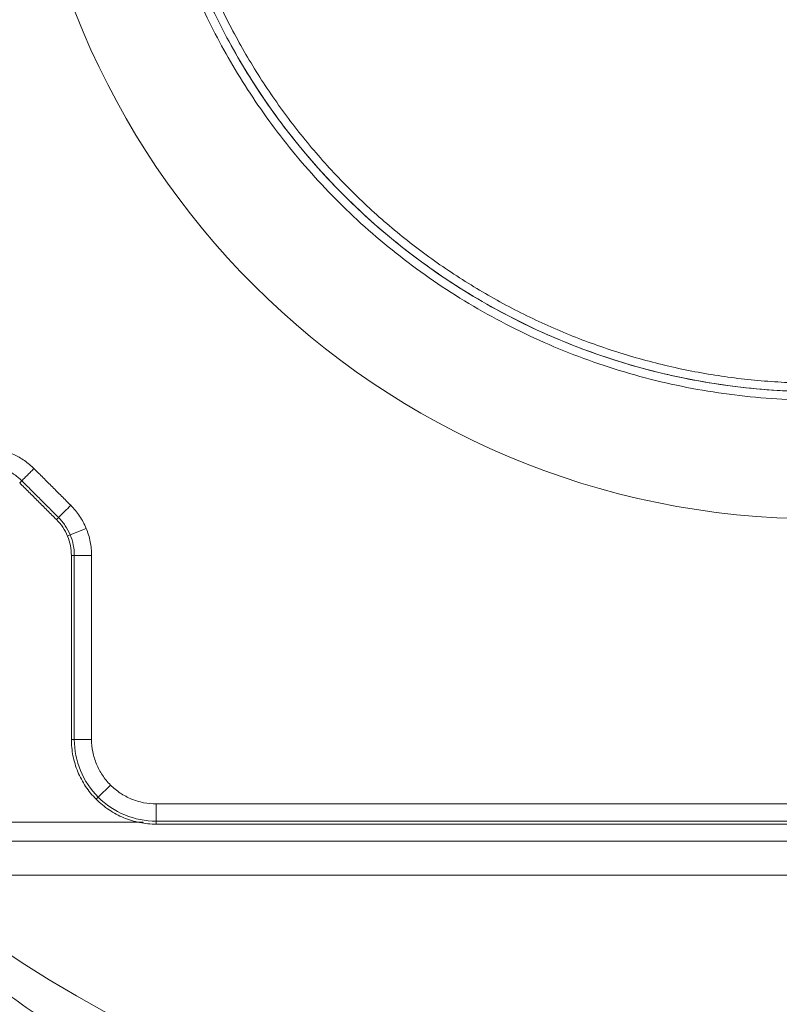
# Model space of a CAD drawing. Header units: millimetres. Extents: x 176 to 9387, y -11044 to -3322.
# Tile 128 of 256: x 6706 to 6751, y -10105 to -10047. Entities that reach past the tile are written whole.
import ezdxf

# ---------------------------------------------------------------- set-up
doc = ezdxf.new("R2010")
doc.units = ezdxf.units.MM
doc.header["$LTSCALE"] = 0.3175
doc.layers.add('1轮廓实线层', color=7, linetype='Continuous', lineweight=18)

msp = doc.modelspace()

# ---------------------------------------------------------------- linework, layer by layer
at = {"layer": '1轮廓实线层'}
for p, q in [((6709.31589, -10077.82648), (6710.25593, -10077.4371)), ((6709.31589, -10077.82648), (6709.15461, -10077.89328)), ((6709.55757, -10079.04132), (6709.55757, -10089.87479)), ((6710.57502, -10089.87479), (6710.57502, -10079.04132)), ((6710.97091, -10093.2869), (6711.69037, -10092.56745)), ((6710.97091, -10093.2869), (6710.84753, -10093.41028)), ((6703.38302, -10094.76134), (6713.60791, -10094.76134)), ((6714.38302, -10094.70024), (6779.38302, -10094.70024)), ((6702.38302, -10095.87479), (6804.38302, -10095.87479)), ((6804.38302, -10097.87479), (6702.38302, -10097.87479))]:
    msp.add_line(p, q, dxfattribs=at)
for centre, radius, start, end in [((6753.38302, -10029.87479), 95, 9.6216876, 209.7301588), ((6753.38302, -10029.87479), 95, 9.6216876, 209.7301588), ((6753.38302, -10029.87479), 93.94427, 9.7319803, 209.7301588), ((6753.38302, -10029.87479), 91.38197, 12.0665166, 208.6346894), ((6753.38302, -10029.87479), 90, 12.2203208, 209.020469), ((6753.38302, -10029.87479), 46.99997, 90, 270), ((6753.38302, -10029.87479), 39.5, 31.3071286, 328.6928714), ((6753.38302, -10029.87479), 90, 244.1487041, 347.7824612), ((6753.38302, -10029.87479), 91.38197, 248.2702176, 347.9416026), ((6714.38302, -10089.87479), 4.82545, 179.9999999, 270), ((6753.38302, -10029.87479), 86.90983, 231.075089, 308.924911)]:
    msp.add_arc(centre, radius, start, end, dxfattribs=at)
for points, weights in [([(6787.55879, -10009.08978), (6761.56035, -9966.34185), (6713.38302, -9979.84177), (6713.38302, -10029.87479), (6713.38302, -10079.90782), (6761.56035, -10093.40774), (6787.55879, -10050.65981)], [1, 0.513213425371, 0.513213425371, 1, 0.513213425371, 0.513213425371, 1]), ([(6787.13159, -10009.34959), (6761.45814, -9967.13601), (6713.88302, -9980.46718), (6713.88302, -10029.87479), (6713.88302, -10079.28241), (6761.45814, -10092.61357), (6787.13159, -10050.4)], [1, 0.513213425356, 0.513213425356, 1, 0.513213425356, 0.513213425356, 1])]:
    msp.add_rational_spline(points, weights, degree=3, knots=[0, 0, 0, 0, 0.5, 0.5, 0.5, 1, 1, 1, 1], dxfattribs=at)
for points, degree in [([(6786.70439, -10009.6094), (6783.38837, -10004.15703), (6773.6265, -9995.93473), (6761.7528, -9991.25259), (6749.00591, -9990.59925), (6736.7156, -9994.04289), (6726.16395, -10001.22432), (6718.45162, -10011.39439), (6714.38314, -10023.49223), (6714.38289, -10036.25599), (6718.45103, -10048.35408), (6726.16295, -10058.5243), (6736.71422, -10065.70605), (6749.0044, -10069.15017), (6761.75132, -10068.49732), (6773.62531, -10063.81559), (6783.38804, -10055.5931), (6786.70439, -10050.14019)], 2), ([(6707.18069, -10073.9106), (6706.46125, -10074.63004)], 1), ([(6709.34721, -10076.07712), (6707.18069, -10073.9106)], 1), ([(6706.46124, -10074.63005), (6706.33781, -10074.75348)], 1), ([(6706.46124, -10074.63005), (6708.62776, -10076.79657)], 1), ([(6706.33781, -10074.75348), (6708.50433, -10076.92)], 1), ([(6709.34722, -10076.07712), (6709.1074, -10076.31693), (6708.86759, -10076.55675), (6708.62777, -10076.79657)], 3), ([(6708.62774, -10076.7966), (6708.58659, -10076.83774), (6708.54545, -10076.87888), (6708.50431, -10076.92003)], 3), ([(6709.38301, -10079.04132), (6709.38305, -10089.87479)], 1), ([(6709.55757, -10079.04132), (6709.38301, -10079.04132)], 1), ([(6710.57503, -10079.04132), (6709.55758, -10079.04132)], 1), ([(6674.64567, -10083.75341), (6724.83221, -10239.8893)], 1), ([(6709.55757, -10089.87479), (6709.49941, -10089.87479), (6709.44125, -10089.87479), (6709.38309, -10089.87479)], 3), ([(6710.57502, -10089.87479), (6710.23587, -10089.87479), (6709.89672, -10089.87479), (6709.55757, -10089.87479)], 3), ([(6779.38302, -10093.68278), (6714.38302, -10093.68279)], 1), ([(6714.38302, -10093.68279), (6714.38302, -10094.70024)], 1), ([(6714.38302, -10094.70024), (6714.38302, -10094.87472)], 1), ([(6714.38302, -10094.87476), (6792.38302, -10094.87476)], 1)]:
    msp.add_open_spline(points, degree=degree, dxfattribs=at)
for points, knots in [([(6707.18068, -10073.91061), (6707.00783, -10073.73775), (6706.81982, -10073.58006), (6706.41922, -10073.2998), (6706.20664, -10073.17724), (6705.76337, -10072.97098), (6705.5327, -10072.88729), (6705.0603, -10072.76133), (6704.81858, -10072.71907), (6704.57502, -10072.69816)], [0, 0, 0, 0, 0.25, 0.25, 0.5, 0.5, 0.75, 0.75, 1, 1, 1, 1]), ([(6706.46122, -10074.63007), (6706.3143, -10074.48316), (6706.15292, -10074.35071), (6705.80741, -10074.11985), (6705.62329, -10074.02144), (6705.23937, -10073.86242), (6705.03959, -10073.80181), (6704.63203, -10073.72074), (6704.42427, -10073.70028), (6704.2165, -10073.70028)], [0, 0, 0, 0, 0.25, 0.25, 0.5, 0.5, 0.75, 0.75, 1, 1, 1, 1]), ([(6710.57503, -10079.04132), (6710.57503, -10078.76695), (6710.54801, -10078.49259), (6710.44095, -10077.9544), (6710.36093, -10077.69058), (6710.15094, -10077.18362), (6710.02098, -10076.94049), (6709.71612, -10076.48423), (6709.54122, -10076.27112), (6709.34722, -10076.07712)], [0, 0, 0, 0, 0.25, 0.25, 0.5, 0.5, 0.75, 0.75, 1, 1, 1, 1]), ([(6709.38297, -10079.04132), (6709.38297, -10078.84497), (6709.36363, -10078.64863), (6709.28702, -10078.26348), (6709.22975, -10078.07468), (6709.07947, -10077.71188), (6708.98647, -10077.53789), (6708.7683, -10077.21138), (6708.64314, -10077.05887), (6708.5043, -10076.92003)], [0, 0, 0, 0, 0.25, 0.25, 0.5, 0.5, 0.75, 0.75, 1, 1, 1, 1]), ([(6709.55753, -10079.04132), (6709.55753, -10078.83354), (6709.53707, -10078.62578), (6709.456, -10078.21822), (6709.3954, -10078.01844), (6709.23637, -10077.63453), (6709.13796, -10077.45041), (6708.9071, -10077.1049), (6708.77465, -10076.94351), (6708.62774, -10076.7966)], [0, 0, 0, 0, 0.25, 0.25, 0.5, 0.5, 0.75, 0.75, 1, 1, 1, 1]), ([(6714.38302, -10094.87472), (6714.05577, -10094.87472), (6713.72854, -10094.84249), (6713.08662, -10094.71481), (6712.77196, -10094.61936), (6712.16729, -10094.3689), (6711.8773, -10094.21389), (6711.33311, -10093.85028), (6711.07893, -10093.64167), (6710.61614, -10093.17888), (6710.40754, -10092.9247), (6710.04392, -10092.38051), (6709.88892, -10092.09052), (6709.63845, -10091.48585), (6709.543, -10091.17119), (6709.41532, -10090.52927), (6709.38309, -10090.20204), (6709.38309, -10089.87479)], [0, 0, 0, 0, 0.125, 0.125, 0.25, 0.25, 0.375, 0.375, 0.5, 0.5, 0.625, 0.625, 0.75, 0.75, 0.875, 0.875, 1, 1, 1, 1]), ([(6714.38302, -10093.68278), (6714.13379, -10093.68278), (6713.88456, -10093.65823), (6713.39567, -10093.56099), (6713.15603, -10093.48829), (6712.69551, -10093.29754), (6712.47464, -10093.17948), (6712.06019, -10092.90255), (6711.8666, -10092.74368), (6711.51413, -10092.39121), (6711.35526, -10092.19763), (6711.07833, -10091.78317), (6710.96028, -10091.56231), (6710.76952, -10091.10179), (6710.69683, -10090.86214), (6710.59958, -10090.37325), (6710.57503, -10090.12403), (6710.57503, -10089.87479)], [0, 0, 0, 0, 0.125, 0.125, 0.25, 0.25, 0.375, 0.375, 0.5, 0.5, 0.625, 0.625, 0.75, 0.75, 0.875, 0.875, 1, 1, 1, 1]), ([(6861.85721, -10214.30123), (6857.76893, -10211.43858), (6853.68991, -10208.58242), (6845.55659, -10202.8874), (6841.50234, -10200.04859), (6833.42566, -10194.39324), (6829.40326, -10191.57672), (6821.39805, -10185.97142), (6817.41526, -10183.18264), (6809.49813, -10177.639), (6805.56375, -10174.88412), (6797.75361, -10169.4154), (6793.87777, -10166.70151), (6786.19648, -10161.32301), (6782.39097, -10158.65836), (6774.86418, -10153.38804), (6771.14287, -10150.78236), (6763.80099, -10145.64152), (6760.18045, -10143.10639), (6754.84011, -10139.36704), (6753.07513, -10138.13119), (6749.5783, -10135.68268), (6747.84642, -10134.47001), (6744.41899, -10132.0701), (6742.72345, -10130.88287), (6739.37213, -10128.53625), (6737.71637, -10127.37687), (6734.44859, -10125.08875), (6732.83652, -10123.95996), (6729.66038, -10121.736), (6728.09632, -10120.64084), (6725.02083, -10118.48736), (6723.50944, -10117.42907), (6720.54457, -10115.35305), (6719.09105, -10114.33528), (6716.24764, -10112.34431), (6714.85772, -10111.37107), (6712.14768, -10109.47348), (6710.82757, -10108.54913), (6708.26385, -10106.75399), (6707.02027, -10105.88323), (6704.61682, -10104.20032), (6703.45698, -10103.38819), (6701.22871, -10101.82794), (6700.16029, -10101.07982), (6698.12273, -10099.65311), (6697.1536, -10098.97451), (6696.23838, -10098.33367)], [0, 0, 0, 0, 0.0625, 0.0625, 0.125, 0.125, 0.1875, 0.1875, 0.25, 0.25, 0.3125, 0.3125, 0.375, 0.375, 0.4375, 0.4375, 0.5, 0.5, 0.5625, 0.5625, 0.59375, 0.59375, 0.625, 0.625, 0.65625, 0.65625, 0.6875, 0.6875, 0.71875, 0.71875, 0.75, 0.75, 0.78125, 0.78125, 0.8125, 0.8125, 0.84375, 0.84375, 0.875, 0.875, 0.90625, 0.90625, 0.9375, 0.9375, 0.96875, 0.96875, 1, 1, 1, 1]), ([(6858.07213, -10218.69182), (6854.88288, -10216.53236), (6851.77908, -10214.43107), (6845.74386, -10210.34486), (6842.81243, -10208.35994), (6837.12234, -10204.50645), (6834.36368, -10202.63788), (6830.35488, -10199.9223), (6829.04015, -10199.03165), (6827.10023, -10197.71749), (6826.13832, -10197.06587), (6825.03014, -10196.31518), (6824.47956, -10195.94223), (6824.20515, -10195.75635), (6824.06817, -10195.66355), (6823.99973, -10195.6172), (6823.96552, -10195.59403), (6823.94842, -10195.58244), (6823.93987, -10195.57665), (6823.9356, -10195.57376), (6823.93346, -10195.57231), (6823.93255, -10195.57169), (6823.93194, -10195.57128), (6823.93167, -10195.5711), (6821.06967, -10193.63246), (6818.26928, -10191.73559), (6812.79176, -10188.02492), (6810.11462, -10186.21112), (6804.88366, -10182.66659), (6802.32984, -10180.93585), (6798.59135, -10178.40205), (6797.36056, -10177.56783), (6795.53735, -10176.33208), (6794.6315, -10175.7181), (6793.58471, -10175.0086), (6793.06383, -10174.65555), (6792.80401, -10174.47945), (6792.67426, -10174.39151), (6792.60942, -10174.34757), (6792.57701, -10174.3256), (6792.56081, -10174.31462), (6792.55271, -10174.30913), (6792.54866, -10174.30639), (6792.54692, -10174.30521), (6792.54577, -10174.30443), (6792.54522, -10174.30405), (6790.06507, -10172.62308), (6785.20434, -10169.32865), (6780.54133, -10166.16757), (6775.97744, -10163.07316), (6773.74506, -10161.5593), (6770.47059, -10159.33852), (6768.85187, -10158.24063), (6766.99571, -10156.98163), (6766.0757, -10156.35761), (6765.61771, -10156.04696), (6765.38922, -10155.89198), (6765.2751, -10155.81457), (6765.22622, -10155.78142), (6765.19364, -10155.75932), (6765.17738, -10155.74829), (6760.98446, -10152.9043), (6756.97595, -10150.18534), (6751.21638, -10146.27785), (6749.33872, -10145.00385), (6746.58548, -10143.13558), (6745.22468, -10142.21213), (6743.66475, -10141.15347), (6742.89169, -10140.62882), (6742.50689, -10140.36766), (6742.31492, -10140.23737), (6742.21904, -10140.1723), (6742.17113, -10140.13978), (6742.14718, -10140.12353), (6742.13521, -10140.1154), (6742.13008, -10140.11192), (6742.12666, -10140.1096), (6742.12491, -10140.10841), (6738.69859, -10137.78299), (6735.42222, -10135.55884), (6730.72974, -10132.37283), (6729.20259, -10131.33586), (6726.96726, -10129.81796), (6725.86345, -10129.0684), (6724.59987, -10128.21034), (6723.97413, -10127.78542), (6723.66277, -10127.57398), (6723.50747, -10127.46852), (6723.42991, -10127.41586), (6723.39116, -10127.38954), (6723.37178, -10127.37639), (6723.3621, -10127.36981), (6723.35726, -10127.36652), (6723.35518, -10127.36511), (6723.3538, -10127.36417), (6723.35308, -10127.36369), (6720.62026, -10125.50793), (6718.01694, -10123.74012), (6714.30609, -10121.21965), (6713.1015, -10120.40137), (6711.34318, -10119.20676), (6710.47616, -10118.61765), (6709.48583, -10117.94472), (6708.99597, -10117.61185), (6708.75236, -10117.44631), (6708.63088, -10117.36376), (6708.57023, -10117.32254), (6708.53992, -10117.30195), (6708.52477, -10117.29166), (6708.5172, -10117.28651), (6708.51341, -10117.28394), (6708.51152, -10117.28265), (6708.51071, -10117.2821), (6708.51017, -10117.28173), (6708.50988, -10117.28154), (6706.43207, -10115.86958), (6702.49442, -10113.19411), (6697.24215, -10109.62518), (6694.1776, -10107.54207), (6691.33177, -10105.60705), (6690.01831, -10104.71359), (6688.81347, -10103.89417)], [0, 0, 0, 0, 0.03125, 0.03125, 0.0625, 0.0625, 0.09375, 0.09375, 0.109375, 0.109375, 0.1171875, 0.12109375, 0.12304687, 0.12402344, 0.12451172, 0.12475586, 0.12487793, 0.12493896, 0.12496948, 0.12498474, 0.12499237, 0.12499619, 0.12499619, 0.125, 0.125, 0.15625, 0.15625, 0.1875, 0.1875, 0.21875, 0.21875, 0.234375, 0.234375, 0.2421875, 0.24609375, 0.24804687, 0.24902344, 0.24951172, 0.24975586, 0.24987793, 0.24993896, 0.24996948, 0.24998474, 0.24999237, 0.24999237, 0.25, 0.25, 0.28125, 0.3125, 0.3125, 0.34375, 0.34375, 0.359375, 0.3671875, 0.37109375, 0.37304688, 0.37402344, 0.37451172, 0.37475586, 0.37475586, 0.375, 0.375, 0.4375, 0.4375, 0.46875, 0.46875, 0.484375, 0.4921875, 0.49609375, 0.49804688, 0.49902344, 0.49951172, 0.49975586, 0.49987793, 0.49993896, 0.49996948, 0.49996948, 0.5, 0.5, 0.5625, 0.5625, 0.59375, 0.59375, 0.609375, 0.6171875, 0.62109375, 0.62304688, 0.62402344, 0.62451172, 0.62475586, 0.62487793, 0.62493896, 0.62496948, 0.62498474, 0.62498474, 0.625, 0.625, 0.6875, 0.6875, 0.71875, 0.71875, 0.734375, 0.7421875, 0.74609375, 0.74804688, 0.74902344, 0.74951172, 0.74975586, 0.74987793, 0.74993896, 0.74996948, 0.74998474, 0.74999237, 0.74999237, 0.75, 0.75, 0.8125, 0.875, 0.9375, 0.9375, 1, 1, 1, 1])]:
    msp.add_open_spline(points, degree=3, knots=knots, dxfattribs=at)

doc.saveas('drawing.dxf')
